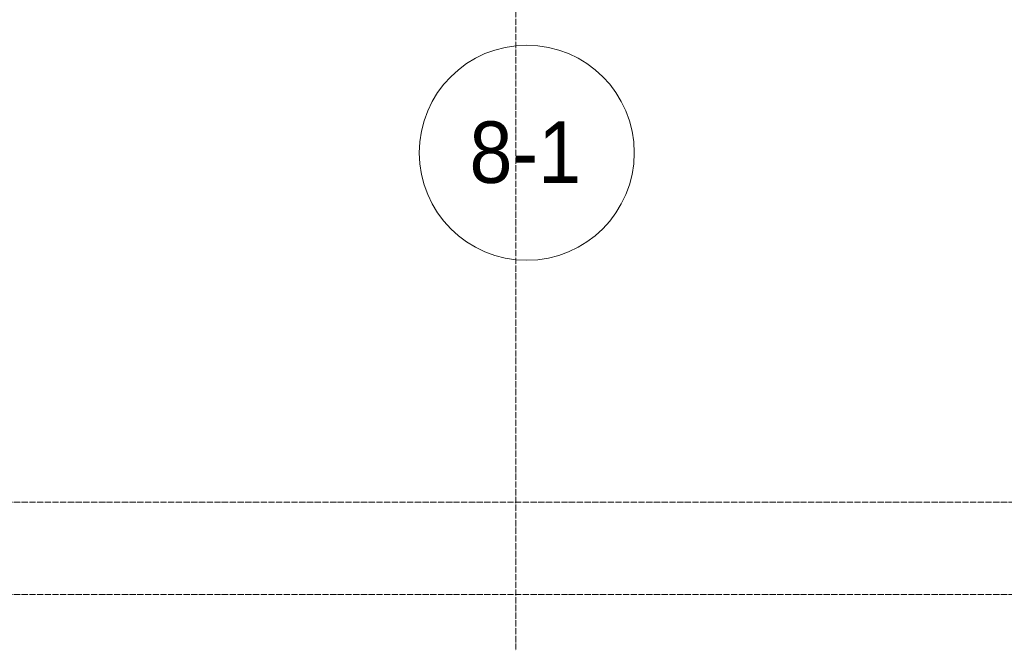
# Model space of a CAD drawing. Header units: millimetres. Extents: x 5617 to 132318, y 7718 to 193536.
# Tile 65 of 81: x 53646 to 56851, y 29541 to 31570. Entities that reach past the tile are written whole.
import ezdxf

# ---------------------------------------------------------------- set-up
doc = ezdxf.new("R2010")
doc.units = ezdxf.units.MM
doc.linetypes.add('ADSK_Линия сетки', pattern=[25, 20, -2.5, 0, -2.5])
doc.linetypes.add('Линия сетки', pattern=[25, 20, -2.5, 0, -2.5])
doc.layers.add('Марки помещений', color=7, linetype='Continuous', lineweight=20)
doc.layers.add('Оси', color=7, linetype='Continuous', lineweight=9)
doc.styles.add('Arial_3', font='arial.ttf', dxfattribs={"width": 0.9, "height": 200})

# ---------------------------------------------------------------- blocks, each defined once
blk = doc.blocks.new('050_Марка_Помещение - Номер-620969-МКСС_К4_L13_45_000_')
at = {"layer": 'Марки помещений'}
blk.add_circle((0, 0), 3.5, dxfattribs=at)

msp = doc.modelspace()

# ---------------------------------------------------------------- linework, layer by layer
at = {"layer": 'Оси', "linetype": 'Линия сетки'}
msp.add_line((55260.8, 12025.7), (55260.8, 33050), dxfattribs=at)
at = {"layer": 'Оси', "linetype": 'ADSK_Линия сетки'}
for p, q in [((69660.8, 30000), (26619.7, 30000)), ((69660.8, 29700), (25349.7, 29700))]:
    msp.add_line(p, q, dxfattribs=at)

# ---------------------------------------------------------------- block references
at = {"layer": 'Марки помещений', "xscale": 99.99999999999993, "yscale": 99.99999999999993, "zscale": 99.99999999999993}
msp.add_blockref('050_Марка_Помещение - Номер-620969-МКСС_К4_L13_45_000_', (55296.3, 31137.5), dxfattribs=at)

# ---------------------------------------------------------------- texts
at = {"layer": 'Марки помещений', "lineweight": 9, "insert": (55109.8, 31239.3), "char_height": 200, "width": 447.342, "attachment_point": 1, "style": 'Arial_3'}
msp.add_mtext('8-1', dxfattribs=at)

doc.saveas('drawing.dxf')
